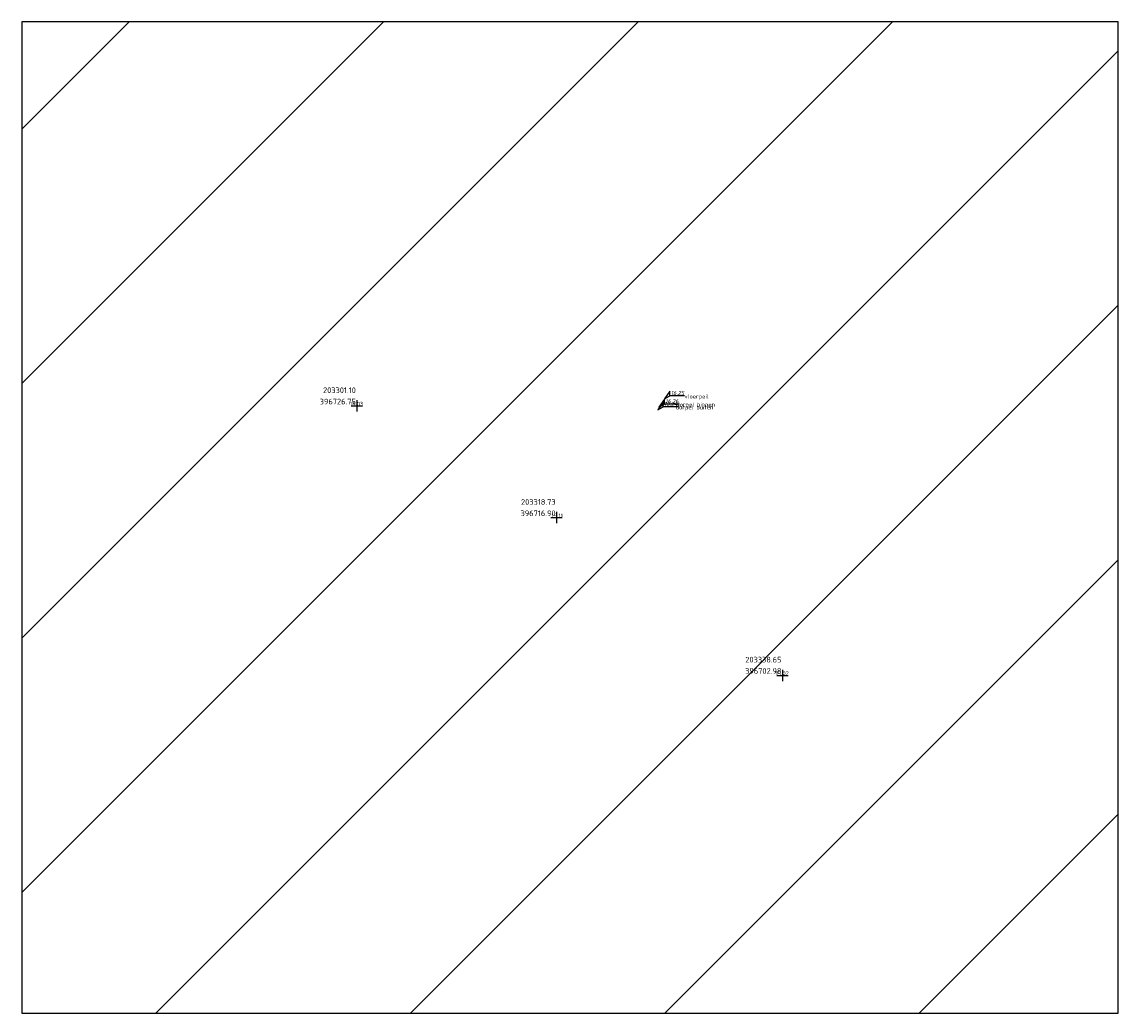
# Model space of a CAD drawing. Header units: metres. Extents: x 202062 to 203368, y 396673 to 397770.
# Tile 4 of 4: x 203272 to 203368, y 396673 to 396761. Entities that reach past the tile are written whole.
import ezdxf
from ezdxf.enums import TextEntityAlignment as Align

# ---------------------------------------------------------------- set-up
doc = ezdxf.new("R2010")
doc.units = ezdxf.units.M
for name, color, linetype in [('B-ME-AL-SITUATIEMETING-S', 7, 'Continuous'), ('locatie dorpel', 150, 'Continuous'), ('X-XX-AL-MEETPUNT_DATA_HOOGTE-T18', 150, 'Continuous')]:
    doc.layers.add(name, color=color, linetype=linetype)
for name, color, linetype, lineweight in [('X-XX-AL-COORDINAATPUNT-S', 7, 'Continuous', 25), ('X-XX-AL-HOOGTELABEL-S', 7, 'Continuous', 25), ('X-XX-AL-VERWIJZING-S', 7, 'Continuous', 25)]:
    doc.layers.add(name, color=color, linetype=linetype, lineweight=lineweight)
doc.styles.add('NLCS-ISO', font='txt', dxfattribs={"height": 1.8})
doc.styles.add('NLCS-ISO-ANNOTATIVE-T18', font='txt', dxfattribs={"height": 1.8})

# ---------------------------------------------------------------- blocks, each defined once
blk = doc.blocks.new('B-SAL-HOOGTELABEL_02-SO')
for p, q in [((2.46, 3.44), (0, 0)), ((0, 0), (2.46, 1.31)), ((2.46, 1.31), (2.46, 3.44)), ((8.84, 1.31), (2.46, 1.31))]:
    blk.add_line(p, q)
at = {"style": 'NLCS-ISO', "oblique": 13.5}
blk.add_attdef('...', text='', height=1.8, dxfattribs=at).set_placement((5.77, 2.62), align=Align.MIDDLE)
blk = doc.blocks.new('SAL-COORDINAAT_LINKSBOVEN-SO')
blk.add_line((-2.5, 0), (2.5, 0))
at = {"flags": 128}
blk.add_lwpolyline([(0, 2.5), (0, -2.5), (0, -2.5)], dxfattribs=at)
at = {"style": 'NLCS-ISO'}
for tag, p in [('X-COORDINAAT', (-0.45, 5.67)), ('Y-COORDINAAT', (-0.45, 0.67))]:
    blk.add_attdef(tag, text='', height=2.5, dxfattribs=at).set_placement(p, align=Align.RIGHT)
blk = doc.blocks.new('SAL-MEETPUNT_MARKER-SO')
at = {"layer": 'X-XX-AL-MEETPUNT_DATA_HOOGTE-T18', "style": 'NLCS-ISO-ANNOTATIVE-T18'}
blk.add_attdef('HOOGTE', text='', height=1.8, dxfattribs=at).set_placement((2.79, 0), align=Align.RIGHT)
blk = doc.blocks.new('SAL-VERWIJZING_TEKST-SO')
at = {"color": 0, "linetype": 'ByBlock', "lineweight": -2, "style": 'NLCS-ISO-ANNOTATIVE-T18'}
blk.add_attdef('TEKST', text='', height=1.8, dxfattribs=at).set_placement((0, 0), align=Align.MIDDLE_CENTER)

msp = doc.modelspace()

# ---------------------------------------------------------------- hatches: boundary and pattern name
at = {"layer": 'locatie dorpel'}
h = msp.add_hatch(dxfattribs=at)
h.set_pattern_fill('ANSI31', color=256, scale=5)
h.paths.add_polyline_path([(203271.548, 396673.19), (203368.263, 396673.19), (203368.263, 396760.627), (203271.548, 396760.627)])

# ---------------------------------------------------------------- linework, layer by layer
msp.add_lwpolyline([(203271.548, 396673.19), (203368.263, 396673.19), (203368.263, 396760.627), (203271.548, 396760.627)], close=True, dxfattribs=at)

# ---------------------------------------------------------------- block references
at = {"layer": 'B-ME-AL-SITUATIEMETING-S'}
ref = msp.add_blockref('SAL-MEETPUNT_MARKER-SO', (203301.104, 396726.752), dxfattribs=dict(at, xscale=0.2, yscale=0.2, zscale=0.2))
ref.add_attrib('HOOGTE', '15.03', dxfattribs={"layer": 'X-XX-AL-MEETPUNT_DATA_HOOGTE-T18', "height": 0.36, "style": 'NLCS-ISO-ANNOTATIVE-T18'}).set_placement((203301.662, 396726.752), align=Align.RIGHT)
ref = msp.add_blockref('SAL-MEETPUNT_MARKER-SO', (203318.725, 396716.895), dxfattribs=dict(at, xscale=0.2, yscale=0.2, zscale=0.2))
ref.add_attrib('HOOGTE', '15.11', dxfattribs={"layer": 'X-XX-AL-MEETPUNT_DATA_HOOGTE-T18', "height": 0.36, "style": 'NLCS-ISO-ANNOTATIVE-T18'}).set_placement((203319.283, 396716.895), align=Align.RIGHT)
ref = msp.add_blockref('SAL-MEETPUNT_MARKER-SO', (203338.65, 396702.984), dxfattribs=dict(at, xscale=0.2, yscale=0.2, zscale=0.2))
ref.add_attrib('HOOGTE', '15.02', dxfattribs={"layer": 'X-XX-AL-MEETPUNT_DATA_HOOGTE-T18', "height": 0.36, "style": 'NLCS-ISO-ANNOTATIVE-T18'}).set_placement((203339.208, 396702.984), align=Align.RIGHT)
at = {"layer": 'X-XX-AL-COORDINAATPUNT-S', "xscale": 0.2, "yscale": 0.2, "zscale": 0.2}
for p, values in [((203301.104, 396726.752), {'X-COORDINAAT': '203301.10', 'Y-COORDINAAT': '396726.75'}), ((203318.725, 396716.895), {'X-COORDINAAT': '203318.73', 'Y-COORDINAAT': '396716.90'}), ((203338.65, 396702.984), {'X-COORDINAAT': '203338.65', 'Y-COORDINAAT': '396702.98'})]:
    msp.add_blockref('SAL-COORDINAAT_LINKSBOVEN-SO', p, dxfattribs=at).add_auto_attribs(values)
at = {"layer": 'X-XX-AL-HOOGTELABEL-S', "xscale": 0.2, "yscale": 0.2, "zscale": 0.2}
for p, values in [((203328.234, 396727.366), {'...': '16.25'}), ((203327.642, 396726.406), {'...': '16.24'}), ((203327.745, 396726.646), {'...': '16.26'})]:
    msp.add_blockref('B-SAL-HOOGTELABEL_02-SO', p, dxfattribs=at).add_auto_attribs(values)
at = {"layer": 'X-XX-AL-VERWIJZING-S', "xscale": 0.2, "yscale": 0.2, "zscale": 0.2}
for p, values in [((203331.076, 396727.589), {'TEKST': 'vloerpeil'}), ((203330.891, 396726.629), {'TEKST': 'dorpel buiten'}), ((203330.994, 396726.869), {'TEKST': 'dorpel binnen'})]:
    msp.add_blockref('SAL-VERWIJZING_TEKST-SO', p, dxfattribs=at).add_auto_attribs(values)

doc.saveas('drawing.dxf')
